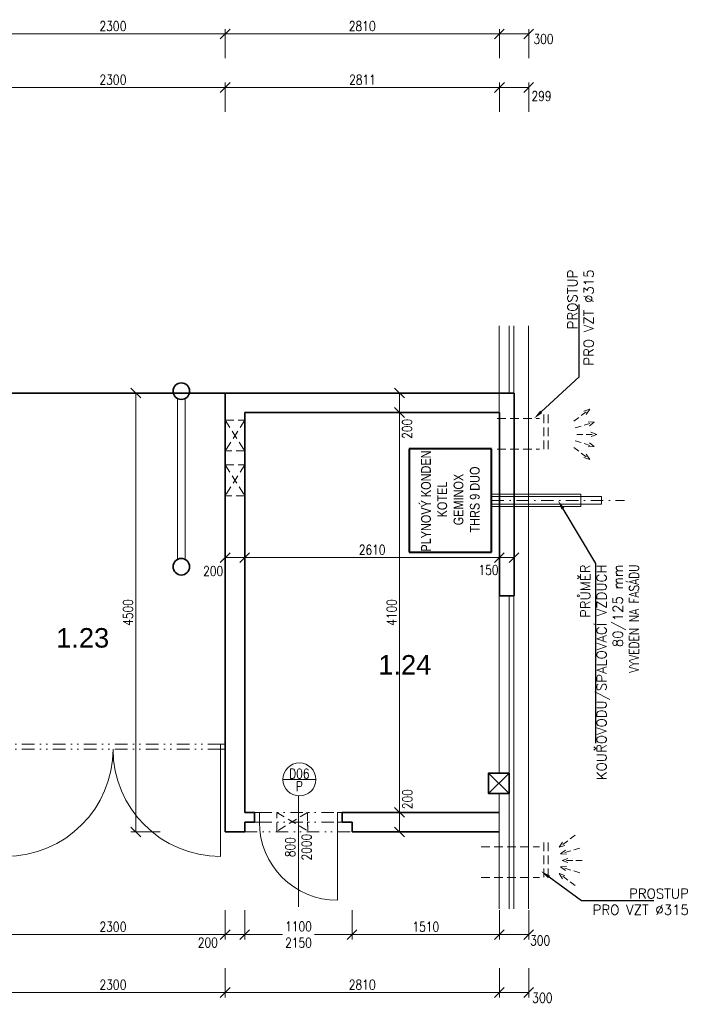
# Model space of a CAD drawing. Header units: millimetres. Extents: x -485339 to 350584, y -1189936 to 0.
# Tile 204 of 256: x 92939 to 99985, y -1100002 to -1089907. Entities that reach past the tile are written whole.
import ezdxf
from ezdxf import colors
from ezdxf.entities.mleader import LeaderData, LeaderLine
from ezdxf.enums import TextEntityAlignment as Align
from ezdxf.math import Vec2, Vec3

# ---------------------------------------------------------------- set-up
doc = ezdxf.new("R2010")
doc.units = ezdxf.units.MM
doc.header["$LTSCALE"] = 10
for name, pattern in [('DASHDOT', [25.4, 12.7, -6.35, 0, -6.35]), ('DASHED', [19.05, 12.7, -6.35]), ('DĚLICÍ2', [15.875, 6.35, -3.175, 0, -3.175, 0, -3.175])]:
    doc.linetypes.add(name, pattern=pattern)
doc.layers.get('Defpoints').update_dxf_attribs({"color": 201})
doc.layers.add('1-UT-POPIS', color=7, linetype='Continuous')
for name, color, linetype, lineweight in [('1-UT-TELESA', 7, 'Continuous', 40), ('1VZT', 150, 'DASHED', 18), ('N_dveře', 10, 'Continuous', 18), ('N_popis', 10, 'Continuous', 18), ('N_popis_otvory', 10, 'Continuous', 18), ('N_čáry_plné', 10, 'Continuous', 18), ('St__otvory_dveře', 40, 'Continuous', 18), ('St_kóty', 132, 'Continuous', 18), ('St_lehký obvodový plášť', 152, 'Continuous', 18), ('St_plocha_místnosti', 250, 'Continuous', 18), ('St_sloupy_konstrukce haly', 5, 'Continuous', 35), ('St_sloupy_opláštění_půdorys', 25, 'Continuous', 35), ('St_čáry_nad', 250, 'DĚLICÍ2', 18), ('St_čáry_obrys', 5, 'Continuous', 35), ('St_čáry_plné', 250, 'Continuous', 18)]:
    doc.layers.add(name, color=color, linetype=linetype, lineweight=lineweight)
doc.styles.add('Andy', font='arial.ttf')
doc.styles.get("Standard").update_dxf_attribs({"font": 'simplex.shx', "width": 0.8})
doc.linetypes.add('ZIGZAG', pattern='A,0.00254,-5.08,[131,ltypeshp.shx,S=5.08,R=0,X=-5.08,Y=0],-10.16,[131,ltypeshp.shx,S=5.08,R=180,X=5.08,Y=0],-5.08', length=20.32254)
doc.dimstyles.new('stavebníM50 vnitřní', dxfattribs={"dimtxt": 100, "dimasz": 100, "dimexe": 50, "dimexo": 100, "dimgap": 30, "dimtad": 1, "dimdec": 0, "dimtxsty": 'Standard', "dimblk": 'OBLIQUE', "dimcen": 2.5, "dimclrd": 256, "dimclre": 256, "dimclrt": 256, "dimadec": 0, "dimazin": 0, "dimtfac": 1, "dimtdec": 0, "dimtmove": 2, "dimatfit": 2, "dimldrblk": 'OBLIQUE', "dimfxl": 250, "dimfxlon": 1, "dimlwd": -1, "dimlwe": -1, "dimarcsym": 0})

# ---------------------------------------------------------------- blocks, each defined once
blk = doc.blocks.new('G$CC1796412')
at = {"layer": 'St__otvory_dveře', "color": 0, "ltscale": 2}
blk.add_lwpolyline([(850, 1), (850, 801)], dxfattribs=at)
at = {"layer": 'St__otvory_dveře', "ltscale": 2}
for points in [[(50, 0), (0, 0), (0, -100), (50, -100)], [(900, 1), (850, 1), (850, -99), (900, -99)]]:
    blk.add_lwpolyline(points, close=True, dxfattribs=at)
at = {"layer": 'St__otvory_dveře', "linetype": 'DĚLICÍ2', "ltscale": 2}
for points in [[(50, 0), (850, 1)], [(50, -100), (850, -99)]]:
    blk.add_lwpolyline(points, dxfattribs=at)
at = {"layer": 'St__otvory_dveře', "color": 0, "ltscale": 2}
blk.add_arc((850, 1), 800, 90, 180, dxfattribs=at)
blk = doc.blocks.new('G$C96BA53D1')
at = {"layer": 'St__otvory_dveře', "ltscale": 2}
for points in [[(0, -50), (50, -50), (50, 0), (0, 0)], [(2250, -50), (2300, -50), (2300, 0), (2250, 0)]]:
    blk.add_lwpolyline(points, close=True, dxfattribs=at)
at = {"layer": 'St__otvory_dveře', "linetype": 'DĚLICÍ2', "ltscale": 2}
for points in [[(2250, 0), (50, 0)], [(2250, -50), (50, -50)]]:
    blk.add_lwpolyline(points, dxfattribs=at)
at = {"layer": 'St__otvory_dveře', "ltscale": 2}
for points in [[(50, -50), (50, -1150)], [(2250, -50), (2250, -1150)]]:
    blk.add_lwpolyline(points, dxfattribs=at)
for centre, start, end in [((50, -50), 270, 0), ((2250, -50), 180, 270)]:
    blk.add_arc(centre, 1100, start, end, dxfattribs=at)
blk = doc.blocks.new('G$CD8A98CDB')
at = {"layer": 'St_sloupy_konstrukce haly', "color": 250, "lineweight": 18, "ltscale": 2}
for points in [[(-825, 0), (825, 0)], [(-825, -80), (825, -80)]]:
    blk.add_lwpolyline(points, dxfattribs=at)
at = {"layer": 'St_sloupy_konstrukce haly', "ltscale": 2}
for centre in [(-900, -40), (900, -40)]:
    blk.add_circle(centre, 85, dxfattribs=at)
blk = doc.blocks.new('G$C0F2906C7')
at = {"layer": 'St_sloupy_opláštění_půdorys', "ltscale": 2}
blk.add_lwpolyline([(-105, -105), (105, -105), (105, 105), (-105, 105)], close=True, dxfattribs=at)
for points in [[(-105, 105), (105, -105)], [(105, 105), (-105, -105)]]:
    blk.add_lwpolyline(points, dxfattribs=at)
blk = doc.blocks.new('_OBLIQUE')
at = {"color": 0, "linetype": 'ByBlock'}
blk.add_line((-0.5, -0.5), (0.5, 0.5), dxfattribs=at)
blk = doc.blocks.new('*D5999')
at = {"layer": 'Defpoints', "color": 0}
for p in [(92745, -1096791), (95045, -1097641), (95045, -1099287)]:
    blk.add_point(p, dxfattribs=at)
at = {"layer": 'St_kóty'}
for p, q in [((92745, -1099037), (92745, -1099337)), ((95045, -1099037), (95045, -1099337)), ((92745, -1099287), (95045, -1099287))]:
    blk.add_line(p, q, dxfattribs=at)
at = {"layer": 'St_kóty', "linetype": 'ByBlock', "xscale": 100, "yscale": 100, "zscale": 100, "rotation": 180}
blk.add_blockref('_OBLIQUE', (92745, -1099287), dxfattribs=at)
at = {"layer": 'St_kóty', "linetype": 'ByBlock', "xscale": 100, "yscale": 100, "zscale": 100}
blk.add_blockref('_OBLIQUE', (95045, -1099287), dxfattribs=at)
at = {"layer": 'St_kóty', "insert": (93895, -1099207), "char_height": 100, "attachment_point": 5}
blk.add_mtext('2300', dxfattribs=at)
blk = doc.blocks.new('*D6000')
at = {"layer": 'Defpoints', "color": 0}
for p in [(95045, -1097641), (95245, -1097641), (95245, -1099287)]:
    blk.add_point(p, dxfattribs=at)
at = {"layer": 'St_kóty'}
for p, q in [((95045, -1099037), (95045, -1099337)), ((95245, -1099037), (95245, -1099337)), ((95045, -1099287), (95245, -1099287))]:
    blk.add_line(p, q, dxfattribs=at)
at = {"layer": 'St_kóty', "linetype": 'ByBlock', "xscale": 100, "yscale": 100, "zscale": 100, "rotation": 180}
blk.add_blockref('_OBLIQUE', (95045, -1099287), dxfattribs=at)
at = {"layer": 'St_kóty', "linetype": 'ByBlock', "xscale": 100, "yscale": 100, "zscale": 100}
blk.add_blockref('_OBLIQUE', (95245, -1099287), dxfattribs=at)
at = {"layer": 'St_kóty', "insert": (94866, -1099369), "char_height": 100, "attachment_point": 5}
blk.add_mtext('200', dxfattribs=at)
blk = doc.blocks.new('*D6001')
at = {"layer": 'Defpoints', "color": 0}
for p in [(95245, -1097641), (96345, -1097641), (96345, -1099287)]:
    blk.add_point(p, dxfattribs=at)
at = {"layer": 'St_kóty'}
for p, q in [((95245, -1099037), (95245, -1099337)), ((96345, -1099037), (96345, -1099337)), ((95245, -1099287), (95632, -1099287)), ((96345, -1099287), (95959, -1099287))]:
    blk.add_line(p, q, dxfattribs=at)
at = {"layer": 'St_kóty', "linetype": 'ByBlock', "xscale": 100, "yscale": 100, "zscale": 100, "rotation": 180}
blk.add_blockref('_OBLIQUE', (95245, -1099287), dxfattribs=at)
at = {"layer": 'St_kóty', "linetype": 'ByBlock', "xscale": 100, "yscale": 100, "zscale": 100}
blk.add_blockref('_OBLIQUE', (96345, -1099287), dxfattribs=at)
at = {"layer": 'St_kóty', "insert": (95795, -1099287), "char_height": 100, "attachment_point": 5}
blk.add_mtext('1100\\P2150', dxfattribs=at)
blk = doc.blocks.new('*D6002')
at = {"layer": 'Defpoints', "color": 0}
for p in [(96345, -1097641), (97855, -1097641), (97855, -1099287)]:
    blk.add_point(p, dxfattribs=at)
at = {"layer": 'St_kóty'}
for p, q in [((96345, -1099037), (96345, -1099337)), ((97855, -1099037), (97855, -1099337)), ((96345, -1099287), (97855, -1099287))]:
    blk.add_line(p, q, dxfattribs=at)
at = {"layer": 'St_kóty', "linetype": 'ByBlock', "xscale": 100, "yscale": 100, "zscale": 100, "rotation": 180}
blk.add_blockref('_OBLIQUE', (96345, -1099287), dxfattribs=at)
at = {"layer": 'St_kóty', "linetype": 'ByBlock', "xscale": 100, "yscale": 100, "zscale": 100}
blk.add_blockref('_OBLIQUE', (97855, -1099287), dxfattribs=at)
at = {"layer": 'St_kóty', "insert": (97100, -1099207), "char_height": 100, "attachment_point": 5}
blk.add_mtext('1510', dxfattribs=at)
blk = doc.blocks.new('*D6003')
at = {"layer": 'Defpoints', "color": 0}
for p in [(97855, -1097641), (98155, -1097641), (98155, -1099287)]:
    blk.add_point(p, dxfattribs=at)
at = {"layer": 'St_kóty'}
for p, q in [((97855, -1099037), (97855, -1099337)), ((98155, -1099037), (98155, -1099337)), ((97855, -1099287), (98155, -1099287))]:
    blk.add_line(p, q, dxfattribs=at)
at = {"layer": 'St_kóty', "linetype": 'ByBlock', "xscale": 100, "yscale": 100, "zscale": 100, "rotation": 180}
blk.add_blockref('_OBLIQUE', (97855, -1099287), dxfattribs=at)
at = {"layer": 'St_kóty', "linetype": 'ByBlock', "xscale": 100, "yscale": 100, "zscale": 100}
blk.add_blockref('_OBLIQUE', (98155, -1099287), dxfattribs=at)
at = {"layer": 'St_kóty', "insert": (98273, -1099348), "char_height": 100, "attachment_point": 5}
blk.add_mtext('300', dxfattribs=at)
blk = doc.blocks.new('*D6008')
at = {"layer": 'Defpoints', "color": 0}
for p in [(92745, -1097385), (95045, -1098235), (95045, -1099881)]:
    blk.add_point(p, dxfattribs=at)
at = {"layer": 'St_kóty'}
for p, q in [((92745, -1099631), (92745, -1099931)), ((95045, -1099631), (95045, -1099931)), ((92745, -1099881), (95045, -1099881))]:
    blk.add_line(p, q, dxfattribs=at)
at = {"layer": 'St_kóty', "linetype": 'ByBlock', "xscale": 100, "yscale": 100, "zscale": 100, "rotation": 180}
blk.add_blockref('_OBLIQUE', (92745, -1099881), dxfattribs=at)
at = {"layer": 'St_kóty', "linetype": 'ByBlock', "xscale": 100, "yscale": 100, "zscale": 100}
blk.add_blockref('_OBLIQUE', (95045, -1099881), dxfattribs=at)
at = {"layer": 'St_kóty', "insert": (93895, -1099801), "char_height": 100, "attachment_point": 5}
blk.add_mtext('2300', dxfattribs=at)
blk = doc.blocks.new('*D6009')
at = {"layer": 'Defpoints', "color": 0}
for p in [(95045, -1098235), (97855, -1098235), (97855, -1099881)]:
    blk.add_point(p, dxfattribs=at)
at = {"layer": 'St_kóty'}
for p, q in [((95045, -1099631), (95045, -1099931)), ((97855, -1099631), (97855, -1099931)), ((95045, -1099881), (97855, -1099881))]:
    blk.add_line(p, q, dxfattribs=at)
at = {"layer": 'St_kóty', "linetype": 'ByBlock', "xscale": 100, "yscale": 100, "zscale": 100, "rotation": 180}
blk.add_blockref('_OBLIQUE', (95045, -1099881), dxfattribs=at)
at = {"layer": 'St_kóty', "linetype": 'ByBlock', "xscale": 100, "yscale": 100, "zscale": 100}
blk.add_blockref('_OBLIQUE', (97855, -1099881), dxfattribs=at)
at = {"layer": 'St_kóty', "insert": (96450, -1099801), "char_height": 100, "attachment_point": 5}
blk.add_mtext('2810', dxfattribs=at)
blk = doc.blocks.new('*D6010')
at = {"layer": 'Defpoints', "color": 0}
for p in [(97855, -1098235), (98155, -1098235), (98155, -1099881)]:
    blk.add_point(p, dxfattribs=at)
at = {"layer": 'St_kóty'}
for p, q in [((97855, -1099631), (97855, -1099931)), ((98155, -1099631), (98155, -1099931)), ((97855, -1099881), (98155, -1099881))]:
    blk.add_line(p, q, dxfattribs=at)
at = {"layer": 'St_kóty', "linetype": 'ByBlock', "xscale": 100, "yscale": 100, "zscale": 100, "rotation": 180}
blk.add_blockref('_OBLIQUE', (97855, -1099881), dxfattribs=at)
at = {"layer": 'St_kóty', "linetype": 'ByBlock', "xscale": 100, "yscale": 100, "zscale": 100}
blk.add_blockref('_OBLIQUE', (98155, -1099881), dxfattribs=at)
at = {"layer": 'St_kóty', "insert": (98295, -1099936), "char_height": 100, "attachment_point": 5}
blk.add_mtext('300', dxfattribs=at)
blk = doc.blocks.new('*D6019')
at = {"layer": 'Defpoints', "color": 0}
for p in [(95045, -1090053), (92745, -1093574), (95045, -1093574)]:
    blk.add_point(p, dxfattribs=at)
at = {"layer": 'St_kóty'}
for p, q in [((92745, -1090303), (92745, -1090003)), ((95045, -1090303), (95045, -1090003)), ((92745, -1090053), (95045, -1090053))]:
    blk.add_line(p, q, dxfattribs=at)
at = {"layer": 'St_kóty', "linetype": 'ByBlock', "xscale": 100, "yscale": 100, "zscale": 100, "rotation": 180}
blk.add_blockref('_OBLIQUE', (92745, -1090053), dxfattribs=at)
at = {"layer": 'St_kóty', "linetype": 'ByBlock', "xscale": 100, "yscale": 100, "zscale": 100}
blk.add_blockref('_OBLIQUE', (95045, -1090053), dxfattribs=at)
at = {"layer": 'St_kóty', "insert": (93895, -1089973), "char_height": 100, "attachment_point": 5}
blk.add_mtext('2300', dxfattribs=at)
blk = doc.blocks.new('*D6020')
at = {"layer": 'Defpoints', "color": 0}
for p in [(97855, -1090053), (95045, -1093574), (97855, -1093574)]:
    blk.add_point(p, dxfattribs=at)
at = {"layer": 'St_kóty'}
for p, q in [((95045, -1090303), (95045, -1090003)), ((97855, -1090303), (97855, -1090003)), ((95045, -1090053), (97855, -1090053))]:
    blk.add_line(p, q, dxfattribs=at)
at = {"layer": 'St_kóty', "linetype": 'ByBlock', "xscale": 100, "yscale": 100, "zscale": 100, "rotation": 180}
blk.add_blockref('_OBLIQUE', (95045, -1090053), dxfattribs=at)
at = {"layer": 'St_kóty', "linetype": 'ByBlock', "xscale": 100, "yscale": 100, "zscale": 100}
blk.add_blockref('_OBLIQUE', (97855, -1090053), dxfattribs=at)
at = {"layer": 'St_kóty', "insert": (96450, -1089973), "char_height": 100, "attachment_point": 5}
blk.add_mtext('2810', dxfattribs=at)
blk = doc.blocks.new('*D6021')
at = {"layer": 'Defpoints', "color": 0}
for p in [(98155, -1090053), (97855, -1093574), (98155, -1093574)]:
    blk.add_point(p, dxfattribs=at)
at = {"layer": 'St_kóty'}
for p, q in [((97855, -1090303), (97855, -1090003)), ((98155, -1090303), (98155, -1090003)), ((97855, -1090053), (98155, -1090053))]:
    blk.add_line(p, q, dxfattribs=at)
at = {"layer": 'St_kóty', "linetype": 'ByBlock', "xscale": 100, "yscale": 100, "zscale": 100, "rotation": 180}
blk.add_blockref('_OBLIQUE', (97855, -1090053), dxfattribs=at)
at = {"layer": 'St_kóty', "linetype": 'ByBlock', "xscale": 100, "yscale": 100, "zscale": 100}
blk.add_blockref('_OBLIQUE', (98155, -1090053), dxfattribs=at)
at = {"layer": 'St_kóty', "insert": (98307, -1090105), "char_height": 100, "attachment_point": 5}
blk.add_mtext('300', dxfattribs=at)
blk = doc.blocks.new('*D6049')
at = {"layer": 'Defpoints', "color": 0}
for p in [(95045, -1090603), (92745, -1094586), (95045, -1094586)]:
    blk.add_point(p, dxfattribs=at)
at = {"layer": 'St_kóty'}
for p, q in [((92745, -1090853), (92745, -1090553)), ((92745, -1090603), (95045, -1090603)), ((95045, -1090853), (95045, -1090553))]:
    blk.add_line(p, q, dxfattribs=at)
at = {"layer": 'St_kóty', "linetype": 'ByBlock', "xscale": 100, "yscale": 100, "zscale": 100, "rotation": 180}
blk.add_blockref('_OBLIQUE', (92745, -1090603), dxfattribs=at)
at = {"layer": 'St_kóty', "linetype": 'ByBlock', "xscale": 100, "yscale": 100, "zscale": 100}
blk.add_blockref('_OBLIQUE', (95045, -1090603), dxfattribs=at)
at = {"layer": 'St_kóty', "insert": (93895, -1090523), "char_height": 100, "attachment_point": 5}
blk.add_mtext('2300', dxfattribs=at)
blk = doc.blocks.new('*D6050')
at = {"layer": 'Defpoints', "color": 0}
for p in [(97856, -1090603), (95045, -1094586), (97856, -1094586)]:
    blk.add_point(p, dxfattribs=at)
at = {"layer": 'St_kóty'}
for p, q in [((95045, -1090853), (95045, -1090553)), ((95045, -1090603), (97856, -1090603)), ((97856, -1090853), (97856, -1090553))]:
    blk.add_line(p, q, dxfattribs=at)
at = {"layer": 'St_kóty', "linetype": 'ByBlock', "xscale": 100, "yscale": 100, "zscale": 100, "rotation": 180}
blk.add_blockref('_OBLIQUE', (95045, -1090603), dxfattribs=at)
at = {"layer": 'St_kóty', "linetype": 'ByBlock', "xscale": 100, "yscale": 100, "zscale": 100}
blk.add_blockref('_OBLIQUE', (97856, -1090603), dxfattribs=at)
at = {"layer": 'St_kóty', "insert": (96451, -1090523), "char_height": 100, "attachment_point": 5}
blk.add_mtext('2811', dxfattribs=at)
blk = doc.blocks.new('*D6051')
at = {"layer": 'Defpoints', "color": 0}
for p in [(98155, -1090603), (97856, -1094586), (98155, -1094586)]:
    blk.add_point(p, dxfattribs=at)
at = {"layer": 'St_kóty'}
for p, q in [((97856, -1090853), (97856, -1090553)), ((97856, -1090603), (98155, -1090603)), ((98155, -1090853), (98155, -1090553))]:
    blk.add_line(p, q, dxfattribs=at)
at = {"layer": 'St_kóty', "linetype": 'ByBlock', "xscale": 100, "yscale": 100, "zscale": 100, "rotation": 180}
blk.add_blockref('_OBLIQUE', (97856, -1090603), dxfattribs=at)
at = {"layer": 'St_kóty', "linetype": 'ByBlock', "xscale": 100, "yscale": 100, "zscale": 100}
blk.add_blockref('_OBLIQUE', (98155, -1090603), dxfattribs=at)
at = {"layer": 'St_kóty', "insert": (98287, -1090691), "char_height": 100, "attachment_point": 5}
blk.add_mtext('299', dxfattribs=at)
blk = doc.blocks.new('*D6055')
at = {"layer": 'Defpoints', "color": 0}
for p in [(95245, -1098035), (96831, -1098035), (95045, -1098235)]:
    blk.add_point(p, dxfattribs=at)
at = {"layer": 'St_kóty'}
for p, q in [((96581, -1098035), (96881, -1098035)), ((96831, -1098235), (96831, -1098035)), ((96581, -1098235), (96881, -1098235))]:
    blk.add_line(p, q, dxfattribs=at)
at = {"layer": 'St_kóty', "linetype": 'ByBlock', "xscale": 100, "yscale": 100, "zscale": 100}
for p, rotation in [((96831, -1098035), 90), ((96831, -1098235), 270)]:
    blk.add_blockref('_OBLIQUE', p, dxfattribs=dict(at, rotation=rotation))
at = {"layer": 'St_kóty', "insert": (96912, -1097900), "char_height": 100, "attachment_point": 5, "rotation": 90}
blk.add_mtext('200', dxfattribs=at)
blk = doc.blocks.new('*D6056')
at = {"layer": 'Defpoints', "color": 0}
for p in [(95245, -1093935), (96831, -1093935), (95245, -1098035)]:
    blk.add_point(p, dxfattribs=at)
at = {"layer": 'St_kóty'}
for p, q in [((96581, -1093935), (96881, -1093935)), ((96831, -1098035), (96831, -1093935)), ((96581, -1098035), (96881, -1098035))]:
    blk.add_line(p, q, dxfattribs=at)
at = {"layer": 'St_kóty', "linetype": 'ByBlock', "xscale": 100, "yscale": 100, "zscale": 100}
for p, rotation in [((96831, -1093935), 90), ((96831, -1098035), 270)]:
    blk.add_blockref('_OBLIQUE', p, dxfattribs=dict(at, rotation=rotation))
at = {"layer": 'St_kóty', "insert": (96751, -1095985), "char_height": 100, "attachment_point": 5, "rotation": 90}
blk.add_mtext('4100', dxfattribs=at)
blk = doc.blocks.new('*D6059')
at = {"layer": 'Defpoints', "color": 0}
for p in [(95245, -1093735), (96831, -1093735), (95245, -1093935)]:
    blk.add_point(p, dxfattribs=at)
at = {"layer": 'St_kóty'}
for p, q in [((96581, -1093735), (96881, -1093735)), ((96831, -1093935), (96831, -1093735)), ((96581, -1093935), (96881, -1093935))]:
    blk.add_line(p, q, dxfattribs=at)
at = {"layer": 'St_kóty', "linetype": 'ByBlock', "xscale": 100, "yscale": 100, "zscale": 100}
for p, rotation in [((96831, -1093735), 90), ((96831, -1093935), 270)]:
    blk.add_blockref('_OBLIQUE', p, dxfattribs=dict(at, rotation=rotation))
at = {"layer": 'St_kóty', "insert": (96909, -1094103), "char_height": 100, "attachment_point": 5, "rotation": 90}
blk.add_mtext('200', dxfattribs=at)
blk = doc.blocks.new('*D6150')
at = {"layer": 'Defpoints', "color": 0}
for p in [(95045, -1093735), (95245, -1093935), (95245, -1095422)]:
    blk.add_point(p, dxfattribs=at)
at = {"layer": 'St_kóty'}
for p, q in [((95045, -1095172), (95045, -1095472)), ((95245, -1095172), (95245, -1095472)), ((95045, -1095422), (95245, -1095422))]:
    blk.add_line(p, q, dxfattribs=at)
at = {"layer": 'St_kóty', "linetype": 'ByBlock', "xscale": 100, "yscale": 100, "zscale": 100, "rotation": 180}
blk.add_blockref('_OBLIQUE', (95045, -1095422), dxfattribs=at)
at = {"layer": 'St_kóty', "linetype": 'ByBlock', "xscale": 100, "yscale": 100, "zscale": 100}
blk.add_blockref('_OBLIQUE', (95245, -1095422), dxfattribs=at)
at = {"layer": 'St_kóty', "insert": (94921, -1095560), "char_height": 100, "attachment_point": 5}
blk.add_mtext('200', dxfattribs=at)
blk = doc.blocks.new('*D6151')
at = {"layer": 'Defpoints', "color": 0}
for p in [(95245, -1093935), (97855, -1095422), (97855, -1095813)]:
    blk.add_point(p, dxfattribs=at)
at = {"layer": 'St_kóty'}
for p, q in [((95245, -1095172), (95245, -1095472)), ((95245, -1095422), (97855, -1095422)), ((97855, -1095672), (97855, -1095372))]:
    blk.add_line(p, q, dxfattribs=at)
at = {"layer": 'St_kóty', "linetype": 'ByBlock', "xscale": 100, "yscale": 100, "zscale": 100, "rotation": 180}
blk.add_blockref('_OBLIQUE', (95245, -1095422), dxfattribs=at)
at = {"layer": 'St_kóty', "linetype": 'ByBlock', "xscale": 100, "yscale": 100, "zscale": 100}
blk.add_blockref('_OBLIQUE', (97855, -1095422), dxfattribs=at)
at = {"layer": 'St_kóty', "insert": (96550, -1095342), "char_height": 100, "attachment_point": 5}
blk.add_mtext('2610', dxfattribs=at)
blk = doc.blocks.new('*D6153')
at = {"layer": 'Defpoints', "color": 0}
for p in [(98005, -1093735), (98005, -1095422), (97855, -1095813)]:
    blk.add_point(p, dxfattribs=at)
at = {"layer": 'St_kóty'}
for p, q in [((98005, -1095172), (98005, -1095472)), ((97855, -1095672), (97855, -1095372)), ((97855, -1095422), (98005, -1095422))]:
    blk.add_line(p, q, dxfattribs=at)
at = {"layer": 'St_kóty', "linetype": 'ByBlock', "xscale": 100, "yscale": 100, "zscale": 100, "rotation": 180}
blk.add_blockref('_OBLIQUE', (97855, -1095422), dxfattribs=at)
at = {"layer": 'St_kóty', "linetype": 'ByBlock', "xscale": 100, "yscale": 100, "zscale": 100}
blk.add_blockref('_OBLIQUE', (98005, -1095422), dxfattribs=at)
at = {"layer": 'St_kóty', "insert": (97744, -1095549), "char_height": 100, "attachment_point": 5}
blk.add_mtext('150', dxfattribs=at)
blk = doc.blocks.new('*D6154')
at = {"layer": 'Defpoints', "color": 0}
for p in [(94129, -1093735), (95045, -1093735), (95045, -1098235)]:
    blk.add_point(p, dxfattribs=at)
at = {"layer": 'St_kóty'}
for p, q in [((94379, -1093735), (94079, -1093735)), ((94129, -1098235), (94129, -1093735)), ((94379, -1098235), (94079, -1098235))]:
    blk.add_line(p, q, dxfattribs=at)
at = {"layer": 'St_kóty', "linetype": 'ByBlock', "xscale": 100, "yscale": 100, "zscale": 100}
for p, rotation in [((94129, -1093735), 90), ((94129, -1098235), 270)]:
    blk.add_blockref('_OBLIQUE', p, dxfattribs=dict(at, rotation=rotation))
at = {"layer": 'St_kóty', "insert": (94049, -1095985), "char_height": 100, "attachment_point": 5, "rotation": 90}
blk.add_mtext('4500', dxfattribs=at)
blk = doc.blocks.new('rhbfdgb')
at = {"layer": '1VZT', "ltscale": 0.5}
for p, q in [((-359271, 269163), (-359108, 269286)), ((-359108, 269286), (-359171, 269266)), ((-359108, 269286), (-359144, 269231)), ((-359257, 269095), (-359061, 269154)), ((-359061, 269154), (-359127, 269157)), ((-359061, 269154), (-359114, 269114)), ((-359241, 269028), (-359035, 269028)), ((-359035, 269028), (-359098, 269050)), ((-359035, 269028), (-359098, 269005)), ((-359257, 268961), (-359061, 268902)), ((-359061, 268902), (-359114, 268942)), ((-359271, 268893), (-359108, 268770)), ((-359108, 268770), (-359144, 268825)), ((-359061, 268902), (-359127, 268899)), ((-359108, 268770), (-359171, 268790))]:
    blk.add_line(p, q, dxfattribs=at)
blk = doc.blocks.new('fvdfv')
at = {"layer": '1VZT', "ltscale": 0.5}
for p, q in [((-210348, 270616), (-210184, 270492)), ((-210184, 270492), (-210220, 270547)), ((-210395, 270483), (-210198, 270424)), ((-210198, 270424), (-210251, 270463)), ((-210184, 270492), (-210247, 270512)), ((-210420, 270358), (-210215, 270358)), ((-210215, 270358), (-210277, 270380)), ((-210215, 270358), (-210277, 270336)), ((-210198, 270424), (-210264, 270421)), ((-210395, 270232), (-210198, 270290)), ((-210198, 270290), (-210264, 270294)), ((-210198, 270290), (-210251, 270251)), ((-210348, 270099), (-210184, 270223)), ((-210184, 270223), (-210247, 270203)), ((-210184, 270223), (-210220, 270167))]:
    blk.add_line(p, q, dxfattribs=at)

msp = doc.modelspace()

# ---------------------------------------------------------------- linework, layer by layer
at = {"layer": '1-UT-TELESA'}
for p, q in [((96928.7, -1094305.4), (96928.7, -1095365.4)), ((97774.7, -1094305.4), (96928.7, -1094305.4)), ((97774.7, -1095365.4), (97774.7, -1094305.4)), ((96928.7, -1095365.4), (97774.7, -1095365.4))]:
    msp.add_line(p, q, dxfattribs=at)
at = {"layer": '1VZT', "ltscale": 0.7}
for p, q in [((97832.6, -1093996.1, -200), (98267.3, -1093996.1)), ((98311.1, -1093953.8), (98311.1, -1094352.9)), ((98354.9, -1093953.8), (98354.9, -1094352.9)), ((97832.6, -1094311.5, -200), (98267.3, -1094311.5)), ((98311.1, -1098343.3), (98311.1, -1098742.4)), ((98354.9, -1098343.3), (98354.9, -1098742.4)), ((97668.3, -1098385.8), (98267.3, -1098385.8)), ((97668.3, -1098700.8), (98267.3, -1098700.8))]:
    msp.add_line(p, q, dxfattribs=at)
for points in [[(95045.3, -1094012.3), (95245.3, -1094012.3)], [(95045.3, -1094012.3), (95245.3, -1094327.6), (95245.3, -1094327.6), (95045.3, -1094327.6)], [(95245.3, -1094012.3), (95045.3, -1094327.6)], [(95889.8, -1098033.8), (95890.4, -1098224.9)]]:
    msp.add_lwpolyline(points, dxfattribs=at)
at = {"layer": '1VZT', "ltscale": 0.7, "elevation": -200}
for points in [[(95045.2, -1094472.7), (95245.2, -1094472.7)], [(95045.2, -1094472.7), (95245.2, -1094788.1), (95245.2, -1094788.1), (95045.2, -1094788.1)], [(95245.2, -1094472.7), (95045.2, -1094788.1)]]:
    msp.add_lwpolyline(points, dxfattribs=at)
at = {"layer": '1VZT', "ltscale": 0.7}
msp.add_lwpolyline([(95575.2, -1098225.9), (95574.7, -1098034.8), (95890.4, -1098224.9), (95889.8, -1098033.8), (95575.2, -1098225.9)], close=True, dxfattribs=at)
at = {"layer": 'N_popis_otvory'}
msp.add_lwpolyline([(95795.3, -1099001.2), (95795.3, -1097865.4)], dxfattribs=at)
msp.add_circle((95805.6, -1097696.7), 169, dxfattribs=at)
at = {"layer": 'N_čáry_plné'}
for points in [[(97774.7, -1094772.4), (98690.6, -1094772.4)], [(97774.7, -1094795.4), (98901, -1094795.4)], [(98690.6, -1094772.4), (98690.6, -1094898.4)], [(98901, -1094795.4), (98901, -1094875.4)], [(97774.7, -1094875.4), (98901, -1094875.4)], [(97774.7, -1094898.4), (98690.6, -1094898.4)], [(95636.6, -1097696.7), (95974.6, -1097696.7)]]:
    msp.add_lwpolyline(points, dxfattribs=at)
at = {"layer": 'N_čáry_plné', "linetype": 'DASHDOT'}
msp.add_lwpolyline([(97774.7, -1094835.4), (99135.8, -1094835.4)], dxfattribs=at)
at = {"layer": 'St_lehký obvodový plášť', "ltscale": 2}
for points in [[(97954, -1093047.2), (97955, -1093735.4)], [(98004, -1093047.2), (98004, -1099022.9)], [(97955, -1095815.4), (97954, -1099022.9)]]:
    msp.add_lwpolyline(points, dxfattribs=at)
at = {"layer": 'St_sloupy_konstrukce haly', "linetype": 'ZIGZAG', "ltscale": 0.5}
msp.add_lwpolyline([(95045.3, -1093735.4), (92745.3, -1093735.4)], dxfattribs=at)
at = {"layer": 'St_čáry_nad', "ltscale": 2}
msp.add_lwpolyline([(95245.3, -1098235.4), (96345.3, -1098235.4)], dxfattribs=at)
at = {"layer": 'St_čáry_obrys', "ltscale": 2}
for points in [[(95045.3, -1098235.4), (95045.3, -1093735.4)], [(95245.3, -1098035.4), (95245.3, -1093935.4)], [(95345.3, -1098137), (95345.3, -1098037)], [(96045.3, -1098035.4), (96045.3, -1098035.2)], [(96245.3, -1098137), (96245.3, -1098037)], [(96245.3, -1098137), (96245.3, -1098037)], [(95245.3, -1098135.4), (95245.3, -1098235.4)], [(95245.3, -1098135.4), (95345.3, -1098135.4)], [(96345.3, -1098135.4), (96245.3, -1098135.4)], [(96345.3, -1098135.4), (96345.3, -1098235.4)]]:
    msp.add_lwpolyline(points, dxfattribs=at)
at = {"layer": 'St_čáry_obrys'}
for points in [[(95045.3, -1093735.4), (98005, -1093735.4)], [(98005, -1093735.4), (98005, -1095812.9)], [(95245.3, -1093935.4), (97855, -1093935.4)], [(97855, -1095812.9), (97855, -1093935.4)], [(97855, -1095812.9), (98005, -1095812.9)], [(95245.3, -1098035.4), (95345.3, -1098035.4)], [(96245.3, -1098035.4), (97854, -1098035.4)], [(95045.3, -1098235.4), (95245.3, -1098235.4)], [(96345.3, -1098235.4), (97854, -1098235.4)]]:
    msp.add_lwpolyline(points, dxfattribs=at)
at = {"layer": 'St_čáry_plné', "ltscale": 2}
for points in [[(97854, -1093047.2), (97854, -1097631.1)], [(98154, -1093047.2), (98154, -1099022.9)], [(97854, -1097841.1), (97854, -1099022.9)]]:
    msp.add_lwpolyline(points, dxfattribs=at)

# ---------------------------------------------------------------- block references
at = {"layer": '1VZT', "ltscale": 0.1}
msp.add_blockref('rhbfdgb', (457888.3, -1363186.5), dxfattribs=at)
at = {"layer": '1VZT', "ltscale": 0.1, "rotation": 180}
msp.add_blockref('fvdfv', (-111717.5, -828169.6), dxfattribs=at)
at = {"layer": 'N_dveře', "ltscale": 2, "xscale": -1, "rotation": 180}
msp.add_blockref('G$CC1796412', (95345.3, -1098134.6), dxfattribs=at)
at = {"layer": 'St__otvory_dveře'}
msp.add_blockref('G$C96BA53D1', (92745.3, -1097335.4), dxfattribs=at)
at = {"layer": 'St_sloupy_konstrukce haly', "ltscale": 2, "rotation": 90}
msp.add_blockref('G$CD8A98CDB', (94555.3, -1094616.1), dxfattribs=at)
at = {"layer": 'St_sloupy_opláštění_půdorys', "ltscale": 2, "rotation": 90}
msp.add_blockref('G$C0F2906C7', (97849, -1097736.1), dxfattribs=at)

# ---------------------------------------------------------------- texts
at = {"layer": '1-UT-POPIS', "insert": (97052.4, -1094826.8), "char_height": 100, "attachment_point": 2, "rotation": 90}
msp.add_mtext_dynamic_manual_height_columns('{\\fArial|b0|i0|c238|p34;PLYNOVÝ KONDEN.\\PKOTEL \\PGEMINOX \\PTHRS 9 DUO }', width=3016.824, gutter_width=12.5, heights=[0], dxfattribs=at)
at = {"layer": 'N_popis_otvory', "width": 0.8}
for s, p in [('D06', (95805.6, -1097636.9)), ('P', (95805.6, -1097766.6))]:
    msp.add_text(s, height=100, dxfattribs=at).set_placement(p, align=Align.MIDDLE_CENTER)
at = {"layer": 'N_popis_otvory', "insert": (95795.3, -1098390), "char_height": 100, "width": 1342.526, "attachment_point": 5, "rotation": 90}
msp.add_mtext('800\\P2000', dxfattribs=at)
at = {"layer": 'St_plocha_místnosti', "ltscale": 2, "style": 'Andy'}
for s, p in [('1.23', (93312.8, -1096344.9)), ('1.24', (96613.8, -1096621.5)), ('1.24', (96613.8, -1096621.5))]:
    msp.add_text(s, height=200, dxfattribs=at).set_placement(p)

# ---------------------------------------------------------------- dimensions: what is measured, and where the dimension line sits
at = {"layer": 'St_kóty'}
for base, p1, p2, picture, middle in [((95045.3, -1090053.1), (92745.3, -1093573.8), (95045.3, -1093573.8), '*D6019', (93895.3, -1089973.1)), ((97855, -1090053.1), (95045.3, -1093573.8), (97855, -1093573.8), '*D6020', (96450.1, -1089973.1)), ((95045.3, -1090603.1), (92745.3, -1094586.3), (95045.3, -1094586.3), '*D6049', (93895.3, -1090523.1)), ((97856, -1090603.1), (95045.3, -1094586.3), (97856, -1094586.3), '*D6050', (96450.6, -1090523.1)), ((97855, -1095421.6), (95245.3, -1093935.4), (97855, -1095812.9), '*D6151', (96550.1, -1095341.6)), ((95045.3, -1099287), (92745.3, -1096791.5), (95045.3, -1097641.5), '*D5999', (93895.3, -1099207)), ((95045.3, -1099881), (92745.3, -1097385.4), (95045.3, -1098235.4), '*D6008', (93895.3, -1099801)), ((97855, -1099287), (96345.3, -1097641.5), (97855, -1097641.5), '*D6002', (97100.1, -1099207)), ((97855, -1099881), (95045.3, -1098235.4), (97855, -1098235.4), '*D6009', (96450.1, -1099801))]:
    dim = msp.add_linear_dim(base=base, p1=p1, p2=p2, dimstyle='stavebníM50 vnitřní', dxfattribs=at)
    dim.commit()
    dim.dimension.update_dxf_attribs({"geometry": picture, "text_midpoint": middle})
for base, p1, p2, picture, middle in [((98155, -1090053.1), (97855, -1093573.8), (98155, -1093573.8), '*D6021', (98307.1, -1090104.6)), ((98155, -1090603.1), (97856, -1094586.3), (98155, -1094586.3), '*D6051', (98286.8, -1090690.8)), ((95245.3, -1095421.6), (95045.3, -1093735.4), (95245.3, -1093935.4), '*D6150', (94920.8, -1095560.1)), ((98005, -1095421.6), (97855, -1095812.9), (98005, -1093735.4), '*D6153', (97743.8, -1095549.1)), ((95245.3, -1099287), (95045.3, -1097641.5), (95245.3, -1097641.5), '*D6000', (94865.7, -1099369.3)), ((98155, -1099287), (97855, -1097641.5), (98155, -1097641.5), '*D6003', (98272.7, -1099348.3)), ((98155, -1099881), (97855, -1098235.4), (98155, -1098235.4), '*D6010', (98295.1, -1099936.3))]:
    dim = msp.add_linear_dim(base=base, p1=p1, p2=p2, dimstyle='stavebníM50 vnitřní', dxfattribs=at)
    dim.commit()
    dim.dimension.update_dxf_attribs({"geometry": picture, "text_midpoint": middle, "dimtype": 160})
for base, p1, p2, picture, middle in [((94129.1, -1093735.4), (95045.3, -1098235.4), (95045.3, -1093735.4), '*D6154', (94049.1, -1095985.4)), ((96830.7, -1093935.4), (95245.3, -1098035.4), (95245.3, -1093935.4), '*D6056', (96750.7, -1095985.4))]:
    dim = msp.add_linear_dim(base=base, p1=p1, p2=p2, angle=90, dimstyle='stavebníM50 vnitřní', dxfattribs=at)
    dim.commit()
    dim.dimension.update_dxf_attribs({"geometry": picture, "text_midpoint": middle})
for base, p1, p2, picture, middle in [((96830.7, -1093735.4), (95245.3, -1093935.4), (95245.3, -1093735.4), '*D6059', (96909.2, -1094102.8)), ((96830.7, -1098035.4), (95045.3, -1098235.4), (95245.3, -1098035.4), '*D6055', (96911.9, -1097899.9))]:
    dim = msp.add_linear_dim(base=base, p1=p1, p2=p2, angle=90, dimstyle='stavebníM50 vnitřní', dxfattribs=at)
    dim.commit()
    dim.dimension.update_dxf_attribs({"geometry": picture, "text_midpoint": middle, "dimtype": 160})
dim = msp.add_linear_dim(base=(96345.3, -1099287), p1=(95245.3, -1097641.5), p2=(96345.3, -1097641.5), text='<>\\P2150', dimstyle='stavebníM50 vnitřní', dxfattribs=at)
dim.commit()
dim.dimension.update_dxf_attribs({"geometry": '*D6001', "text_midpoint": (95795.3, -1099287), "dimtype": 160})

# ---------------------------------------------------------------- leaders
at = {"layer": 'N_popis'}
ml = msp.add_multileader_mtext('Standard', dxfattribs=at)
ml.set_content('{\\W1;\\A1;\\H1.00002x;\\C256;PROSTUP \\PPRO VZT %%C315}')
ml.set_leader_properties()
ml.build(insert=Vec2(0, 0))
ml.multileader.update_dxf_attribs({"text_left_attachment_type": 6, "text_right_attachment_type": 6, "arrow_head_size": 100})
ctx = ml.context
ctx.base_point, ctx.char_height, ctx.arrow_head_size, ctx.plane_origin, ctx.plane_x_axis, ctx.plane_y_axis = Vec3(98673.8, -1093561.9), 100, 100, Vec3(97832.9, -1093644), Vec3(0, 1), Vec3(-1, 0)
ctx.left_attachment, ctx.right_attachment, ctx.text_align_type = 6, 6, 2
notes = []
notes.append((ctx, [(0, (1, 1, 0), (98673.8, -1093569.9), (0, 1), 8, [(0, [(98209.7, -1093996.1)], 0, [])])]))
ctx.mtext.insert, ctx.mtext.text_direction, ctx.mtext.alignment, ctx.mtext.flow_direction = Vec3(98553.8, -1092469.4), Vec3(0, 1), 3, 5
ml = msp.add_multileader_mtext('Standard', dxfattribs=at)
ml.set_content('{\\W1;\\A1;\\H1.00002x;\\C256;PRŮMĚR \\PKOUŘOVODU/SPALOVACÍ VZDUCH \\P80/125 mm\\W0.8;\\H0.99998x;\\C0; \\P}VYVEDEN NA FASÁDU')
ml.set_leader_properties()
ml.build(insert=Vec2(0, 0))
ml.multileader.update_dxf_attribs({"text_left_attachment_type": 6, "text_right_attachment_type": 6, "arrow_head_size": 100})
ctx = ml.context
ctx.base_point, ctx.char_height, ctx.arrow_head_size, ctx.plane_origin, ctx.plane_x_axis, ctx.plane_y_axis = Vec3(98839.5, -1097994.7), 100, 100, Vec3(97998.5, -1094704.3), Vec3(0, 1), Vec3(-1, 0)
ctx.left_attachment, ctx.right_attachment, ctx.text_align_type = 6, 6, 2
notes.append((ctx, [(0, (1, 1, 0), (98839.5, -1095482.6), (0, -1), 8, [(0, [(98455.2, -1094835.4)], 0, [])])]))
ctx.mtext.insert, ctx.mtext.text_direction, ctx.mtext.rotation, ctx.mtext.alignment, ctx.mtext.flow_direction = Vec3(98685.2, -1095492.6), Vec3(0, 1), 1.5707963, 3, 5
ml = msp.add_multileader_mtext('Standard', dxfattribs=at)
ml.set_content('{\\W1;\\A1;\\H1.00002x;\\C256;PROSTUP \\PPRO VZT %%C315}')
ml.set_leader_properties()
ml.build(insert=Vec2(0, 0))
ml.multileader.update_dxf_attribs({"text_left_attachment_type": 6, "text_right_attachment_type": 6, "arrow_head_size": 100})
ctx = ml.context
ctx.base_point, ctx.char_height, ctx.arrow_head_size, ctx.plane_origin = Vec3(98703.8, -1098936.9), 100, 100, Vec3(98621.7, -1098096)
ctx.left_attachment, ctx.right_attachment, ctx.text_align_type = 6, 6, 2
notes.append((ctx, [(0, (1, 1, 0), (98695.8, -1098936.9), (1, 0), 8, [(0, [(98282.9, -1098637.3)], 0, [])])]))
ctx.mtext.insert, ctx.mtext.alignment, ctx.mtext.flow_direction = Vec3(99796.3, -1098816.9), 3, 5
for ctx, leaders in notes:
    for number, flags, end, landing, length, lines in leaders:
        leader = LeaderData()
        leader.index, (leader.has_last_leader_line, leader.has_dogleg_vector, leader.attachment_direction) = number, flags
        leader.last_leader_point, leader.dogleg_vector, leader.dogleg_length = Vec3(end), Vec3(landing), length
        for number, points, colour, breaks in lines:
            line = LeaderLine()
            line.index, line.vertices, line.color, line.breaks = number, Vec3.list(points), colors.encode_raw_color(colour), breaks
            leader.lines.append(line)
        ctx.leaders.append(leader)

doc.saveas('drawing.dxf')
